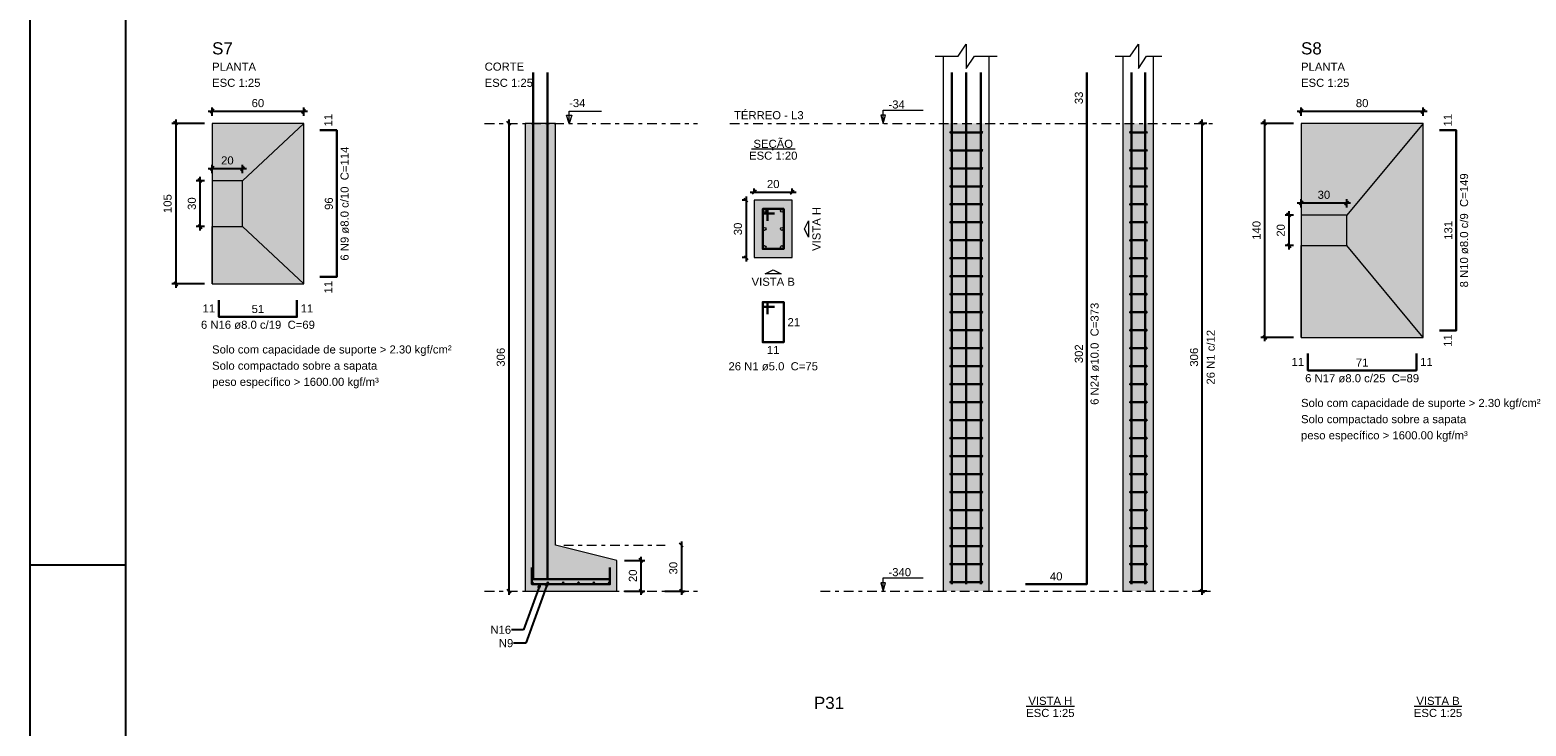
# Model space of a CAD drawing. Header units: millimetres. Extents: x 0 to 119, y 0 to 84.
# Tile 2 of 12: x 0 to 39, y 25 to 44. Entities that reach past the tile are written whole.
import ezdxf

# ---------------------------------------------------------------- set-up
doc = ezdxf.new("R2010")
doc.units = ezdxf.units.MM
doc.header["$MEASUREMENT"] = 0
doc.linetypes.add('DASHDOT', pattern=[2.54, 1.27, -0.635, 0, -0.635])
doc.linetypes.add('NULL', pattern=[0])
doc.layers.get('0').update_dxf_attribs({"lineweight": 18})
for name, color, linetype, lineweight in [('Descrição da armadura', 7, 'Continuous', 0), ('DT-Armadura', 2, 'Continuous', 30), ('DT-Barras na forma', 2, 'Continuous', 30), ('DT-Barras no corte', 5, 'Continuous', 5), ('DT-Barras rebatidas', 2, 'Continuous', 30), ('DT-Cotas', 9, 'Continuous', 5), ('DT-Estribos na forma', 2, 'Continuous', 30), ('DT-Forma', 5, 'Continuous', 5), ('DT-Hachura sapatas em corte', 43, 'Continuous', 5), ('DT-Hachura sapatas em planta', 43, 'Continuous', 5), ('DT-Hachura seção pilares', 254, 'Continuous', 5), ('DT-Hachura vista pilares', 254, 'Continuous', 5), ('DT-Pontilhado', 9, 'DASHDOT', 5), ('DT-Textos', 7, 'Continuous', 5), ('DT-Título', 3, 'Continuous', 20), ('Textos armaduras', 7, 'Continuous', 0)]:
    doc.layers.add(name, color=color, linetype=linetype, lineweight=lineweight)
doc.layers.add('SEDUC_MARF', color=1, linetype='Continuous')
doc.layers.add('SEDUC_MARGG', color=7, linetype='Continuous')
doc.styles.add('Arial', font='txt')
doc.dimstyles.get("Standard").update_dxf_attribs({"dimtxt": 0.18, "dimasz": 0.18, "dimexe": 0.18, "dimexo": 0.0625, "dimgap": 0.09, "dimtad": 0, "dimtih": 1, "dimtoh": 1, "dimdec": 4, "dimzin": 0, "dimdsep": 46, "dimtxsty": 'Standard', "dimcen": 0.09, "dimadec": 0, "dimazin": 0, "dimtfac": 1, "dimtdec": 4, "dimtofl": 0, "dimtmove": 0, "dimatfit": 3, "dimfxl": 1, "dimtolj": 1, "dimtzin": 0, "dimarcsym": 0})
doc.dimstyles.new('UM_20.000000', dxfattribs={"dimtxt": 0.18, "dimasz": 0.1, "dimexe": 0.1, "dimexo": 0.2, "dimgap": 0, "dimtad": 1, "dimtih": 1, "dimtoh": 1, "dimdec": 1, "dimlfac": 20, "dimzin": 0, "dimdsep": 46, "dimtxsty": 'Standard', "dimcen": 0.09, "dimdle": 0.1, "dimadec": 1, "dimazin": 2, "dimtfac": 1, "dimtdec": 4, "dimtofl": 0, "dimtmove": 0, "dimatfit": 3, "dimfxl": 1, "dimtolj": 1, "dimarcsym": 0})
doc.dimstyles.new('UM_25.000000', dxfattribs={"dimtxt": 0.18, "dimasz": 0.1, "dimexe": 0.1, "dimexo": 0.2, "dimgap": 0, "dimtad": 1, "dimtih": 1, "dimtoh": 1, "dimdec": 1, "dimlfac": 25, "dimzin": 0, "dimdsep": 46, "dimtxsty": 'Standard', "dimcen": 0.09, "dimdle": 0.1, "dimadec": 1, "dimazin": 2, "dimtfac": 1, "dimtdec": 4, "dimtofl": 0, "dimtmove": 0, "dimatfit": 3, "dimfxl": 1, "dimtolj": 1, "dimarcsym": 0})

# ---------------------------------------------------------------- blocks, each defined once
blk = doc.blocks.new('_Oblique')
at = {"color": 0, "linetype": 'ByBlock', "lineweight": -2}
blk.add_line((-0.5, -0.5), (0.5, 0.5), dxfattribs=at)
blk = doc.blocks.new('*D68')
at = {"layer": 'Defpoints', "color": 0}
for p in [(18.966567, 39.243894), (18.754767, 37.743894), (18.966567, 37.743894)]:
    blk.add_point(p, dxfattribs=at)
at = {"layer": 'DT-Cotas', "color": 0, "lineweight": -2}
for p, q in [((18.766567, 39.243894), (18.654767, 39.243894)), ((18.754767, 39.343894), (18.754767, 37.643894)), ((18.766567, 37.743894), (18.654767, 37.743894))]:
    blk.add_line(p, q, dxfattribs=at)
at = {"layer": 'DT-Cotas', "color": 0, "lineweight": -2, "xscale": 0.1, "yscale": 0.1, "zscale": 0.1}
for p, rotation in [((18.754767, 39.243894), 90), ((18.754767, 37.743894), 270)]:
    blk.add_blockref('_Oblique', p, dxfattribs=dict(at, rotation=rotation))
at = {"layer": 'DT-Cotas', "color": 7, "insert": (18.542967, 38.493894), "char_height": 0.2118, "attachment_point": 5, "rotation": 90, "style": 'Arial'}
blk.add_mtext('\\A1;30', dxfattribs=at)
blk = doc.blocks.new('*D69')
at = {"layer": 'Defpoints', "color": 0}
for p in [(18.966567, 39.243894), (19.966567, 39.455694), (19.966567, 39.243894)]:
    blk.add_point(p, dxfattribs=at)
at = {"layer": 'DT-Cotas', "color": 0, "lineweight": -2}
for p, q in [((18.866567, 39.455694), (20.066567, 39.455694)), ((18.966567, 39.443894), (18.966567, 39.555694)), ((19.966567, 39.443894), (19.966567, 39.555694))]:
    blk.add_line(p, q, dxfattribs=at)
at = {"layer": 'DT-Cotas', "color": 0, "lineweight": -2, "xscale": 0.1, "yscale": 0.1, "zscale": 0.1, "rotation": 180}
blk.add_blockref('_Oblique', (18.966567, 39.455694), dxfattribs=at)
at = {"layer": 'DT-Cotas', "color": 0, "lineweight": -2, "xscale": 0.1, "yscale": 0.1, "zscale": 0.1}
blk.add_blockref('_Oblique', (19.966567, 39.455694), dxfattribs=at)
at = {"layer": 'DT-Cotas', "color": 7, "insert": (19.466567, 39.667494), "char_height": 0.2118, "attachment_point": 5, "rotation": 0.0057296, "style": 'Arial'}
blk.add_mtext('\\A1;20', dxfattribs=at)
blk = doc.blocks.new('*D70')
at = {"layer": 'Defpoints', "color": 0}
for p in [(30.700578, 41.255994), (31.018278, 41.255994), (31.018278, 29.015994)]:
    blk.add_point(p, dxfattribs=at)
at = {"layer": 'DT-Cotas', "color": 0, "lineweight": -2}
for p, q in [((30.818278, 41.255994), (30.600578, 41.255994)), ((30.700578, 28.915994), (30.700578, 41.355994)), ((30.818278, 29.015994), (30.600578, 29.015994))]:
    blk.add_line(p, q, dxfattribs=at)
at = {"layer": 'DT-Cotas', "color": 0, "lineweight": -2, "xscale": 0.1, "yscale": 0.1, "zscale": 0.1}
for p, rotation in [((30.700578, 41.255994), 90), ((30.700578, 29.015994), 270)]:
    blk.add_blockref('_Oblique', p, dxfattribs=dict(at, rotation=rotation))
at = {"layer": 'DT-Cotas', "color": 7, "insert": (30.488778, 35.135994), "char_height": 0.2118, "attachment_point": 5, "rotation": 90, "style": 'Arial'}
blk.add_mtext('\\A1;306', dxfattribs=at)
blk = doc.blocks.new('*D71')
at = {"layer": 'Defpoints', "color": 0}
for p in [(4.7708, 41.255994), (3.8177, 37.055994), (4.7708, 37.055994)]:
    blk.add_point(p, dxfattribs=at)
at = {"layer": 'DT-Cotas', "color": 0, "lineweight": -2}
for p, q in [((4.5708, 41.255994), (3.7177, 41.255994)), ((3.8177, 41.355994), (3.8177, 36.955994)), ((4.5708, 37.055994), (3.7177, 37.055994))]:
    blk.add_line(p, q, dxfattribs=at)
at = {"layer": 'DT-Cotas', "color": 0, "lineweight": -2, "xscale": 0.1, "yscale": 0.1, "zscale": 0.1}
for p, rotation in [((3.8177, 41.255994), 90), ((3.8177, 37.055994), 270)]:
    blk.add_blockref('_Oblique', p, dxfattribs=dict(at, rotation=rotation))
at = {"layer": 'DT-Cotas', "color": 7, "insert": (3.6059, 39.155994), "char_height": 0.2118, "attachment_point": 5, "rotation": 90, "style": 'Arial'}
blk.add_mtext('\\A1;105', dxfattribs=at)
blk = doc.blocks.new('*D72')
at = {"layer": 'Defpoints', "color": 0}
for p in [(7.1708, 41.573694), (4.7708, 41.255994), (7.1708, 41.255994)]:
    blk.add_point(p, dxfattribs=at)
at = {"layer": 'DT-Cotas', "color": 0, "lineweight": -2}
for p, q in [((4.6708, 41.573694), (7.2708, 41.573694)), ((4.7708, 41.455994), (4.7708, 41.673694)), ((7.1708, 41.455994), (7.1708, 41.673694))]:
    blk.add_line(p, q, dxfattribs=at)
at = {"layer": 'DT-Cotas', "color": 0, "lineweight": -2, "xscale": 0.1, "yscale": 0.1, "zscale": 0.1, "rotation": 180}
blk.add_blockref('_Oblique', (4.7708, 41.573694), dxfattribs=at)
at = {"layer": 'DT-Cotas', "color": 0, "lineweight": -2, "xscale": 0.1, "yscale": 0.1, "zscale": 0.1}
blk.add_blockref('_Oblique', (7.1708, 41.573694), dxfattribs=at)
at = {"layer": 'DT-Cotas', "color": 7, "insert": (5.9708, 41.785494), "char_height": 0.2118, "attachment_point": 5, "rotation": 0.0057296, "style": 'Arial'}
blk.add_mtext('\\A1;60', dxfattribs=at)
blk = doc.blocks.new('*D73')
at = {"layer": 'Defpoints', "color": 0}
for p in [(4.7708, 39.755994), (4.4531, 38.555994), (4.7708, 38.555994)]:
    blk.add_point(p, dxfattribs=at)
at = {"layer": 'DT-Cotas', "color": 0, "lineweight": -2}
for p, q in [((4.5708, 39.755994), (4.3531, 39.755994)), ((4.4531, 39.855994), (4.4531, 38.455994)), ((4.5708, 38.555994), (4.3531, 38.555994))]:
    blk.add_line(p, q, dxfattribs=at)
at = {"layer": 'DT-Cotas', "color": 0, "lineweight": -2, "xscale": 0.1, "yscale": 0.1, "zscale": 0.1}
for p, rotation in [((4.4531, 39.755994), 90), ((4.4531, 38.555994), 270)]:
    blk.add_blockref('_Oblique', p, dxfattribs=dict(at, rotation=rotation))
at = {"layer": 'DT-Cotas', "color": 7, "insert": (4.2413, 39.155994), "char_height": 0.2118, "attachment_point": 5, "rotation": 90, "style": 'Arial'}
blk.add_mtext('\\A1;30', dxfattribs=at)
blk = doc.blocks.new('*D74')
at = {"layer": 'Defpoints', "color": 0}
for p in [(5.5708, 40.073694), (4.7708, 39.755994), (5.5708, 39.755994)]:
    blk.add_point(p, dxfattribs=at)
at = {"layer": 'DT-Cotas', "color": 0, "lineweight": -2}
for p, q in [((4.6708, 40.073694), (5.6708, 40.073694)), ((4.7708, 39.955994), (4.7708, 40.173694)), ((5.5708, 39.955994), (5.5708, 40.173694))]:
    blk.add_line(p, q, dxfattribs=at)
at = {"layer": 'DT-Cotas', "color": 0, "lineweight": -2, "xscale": 0.1, "yscale": 0.1, "zscale": 0.1, "rotation": 180}
blk.add_blockref('_Oblique', (4.7708, 40.073694), dxfattribs=at)
at = {"layer": 'DT-Cotas', "color": 0, "lineweight": -2, "xscale": 0.1, "yscale": 0.1, "zscale": 0.1}
blk.add_blockref('_Oblique', (5.5708, 40.073694), dxfattribs=at)
at = {"layer": 'DT-Cotas', "color": 7, "insert": (5.1708, 40.285494), "char_height": 0.2118, "attachment_point": 5, "rotation": 0.0057296, "style": 'Arial'}
blk.add_mtext('\\A1;20', dxfattribs=at)
blk = doc.blocks.new('*D75')
at = {"layer": 'Defpoints', "color": 0}
for p in [(12.54408, 41.255994), (12.54408, 29.015994), (12.54408, 29.015994)]:
    blk.add_point(p, dxfattribs=at)
at = {"layer": 'DT-Cotas', "color": 0, "lineweight": -2}
blk.add_line((12.54408, 41.355994), (12.54408, 28.915994), dxfattribs=at)
at = {"layer": 'DT-Cotas', "color": 0, "lineweight": -2, "xscale": 0.1, "yscale": 0.1, "zscale": 0.1}
for p, rotation in [((12.54408, 41.255994), 90), ((12.54408, 29.015994), 270)]:
    blk.add_blockref('_Oblique', p, dxfattribs=dict(at, rotation=rotation))
at = {"layer": 'DT-Cotas', "color": 7, "insert": (12.33228, 35.135994), "char_height": 0.2118, "attachment_point": 5, "rotation": 90, "style": 'Arial'}
blk.add_mtext('\\A1;306', dxfattribs=at)
blk = doc.blocks.new('*D76')
at = {"layer": 'Defpoints', "color": 0}
for p in [(15.36768, 29.815994), (15.36768, 29.015994), (16.00308, 29.015994)]:
    blk.add_point(p, dxfattribs=at)
at = {"layer": 'DT-Cotas', "color": 0, "lineweight": -2}
for p, q in [((15.56768, 29.815994), (16.10308, 29.815994)), ((16.00308, 29.915994), (16.00308, 28.915994)), ((15.56768, 29.015994), (16.10308, 29.015994))]:
    blk.add_line(p, q, dxfattribs=at)
at = {"layer": 'DT-Cotas', "color": 0, "lineweight": -2, "xscale": 0.1, "yscale": 0.1, "zscale": 0.1}
for p, rotation in [((16.00308, 29.815994), 90), ((16.00308, 29.015994), 270)]:
    blk.add_blockref('_Oblique', p, dxfattribs=dict(at, rotation=rotation))
at = {"layer": 'DT-Cotas', "color": 7, "insert": (15.79128, 29.415994), "char_height": 0.2118, "attachment_point": 5, "rotation": 90, "style": 'Arial'}
blk.add_mtext('\\A1;20', dxfattribs=at)
blk = doc.blocks.new('*D77')
at = {"layer": 'Defpoints', "color": 0}
for p in [(17.06208, 30.215994), (16.42668, 29.015994), (17.06208, 29.015994)]:
    blk.add_point(p, dxfattribs=at)
at = {"layer": 'DT-Cotas', "color": 0, "lineweight": -2}
for p, q in [((17.06208, 30.315994), (17.06208, 28.915994)), ((16.62668, 29.015994), (17.16208, 29.015994))]:
    blk.add_line(p, q, dxfattribs=at)
at = {"layer": 'DT-Cotas', "color": 0, "lineweight": -2, "xscale": 0.1, "yscale": 0.1, "zscale": 0.1}
for p, rotation in [((17.06208, 30.215994), 90.00000000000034), ((17.06208, 29.015994), 270.0000000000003)]:
    blk.add_blockref('_Oblique', p, dxfattribs=dict(at, rotation=rotation))
at = {"layer": 'DT-Cotas', "color": 7, "insert": (16.85028, 29.615994), "char_height": 0.2118, "attachment_point": 5, "rotation": 90, "style": 'Arial'}
blk.add_mtext('\\A1;30', dxfattribs=at)
blk = doc.blocks.new('*D81')
at = {"layer": 'Defpoints', "color": 0}
for p in [(33.289078, 41.255994), (32.335978, 35.655994), (33.289078, 35.655994)]:
    blk.add_point(p, dxfattribs=at)
at = {"layer": 'DT-Cotas', "color": 0, "lineweight": -2}
for p, q in [((33.089078, 41.255994), (32.235978, 41.255994)), ((32.335978, 41.355994), (32.335978, 35.555994)), ((33.089078, 35.655994), (32.235978, 35.655994))]:
    blk.add_line(p, q, dxfattribs=at)
at = {"layer": 'DT-Cotas', "color": 0, "lineweight": -2, "xscale": 0.1, "yscale": 0.1, "zscale": 0.1}
for p, rotation in [((32.335978, 41.255994), 90), ((32.335978, 35.655994), 270)]:
    blk.add_blockref('_Oblique', p, dxfattribs=dict(at, rotation=rotation))
at = {"layer": 'DT-Cotas', "color": 7, "insert": (32.124178, 38.455994), "char_height": 0.2118, "attachment_point": 5, "rotation": 90, "style": 'Arial'}
blk.add_mtext('\\A1;140', dxfattribs=at)
blk = doc.blocks.new('*D82')
at = {"layer": 'Defpoints', "color": 0}
for p in [(36.489078, 41.573694), (33.289078, 41.255994), (36.489078, 41.255994)]:
    blk.add_point(p, dxfattribs=at)
at = {"layer": 'DT-Cotas', "color": 0, "lineweight": -2}
for p, q in [((33.189078, 41.573694), (36.589078, 41.573694)), ((33.289078, 41.455994), (33.289078, 41.673694)), ((36.489078, 41.455994), (36.489078, 41.673694))]:
    blk.add_line(p, q, dxfattribs=at)
at = {"layer": 'DT-Cotas', "color": 0, "lineweight": -2, "xscale": 0.1, "yscale": 0.1, "zscale": 0.1, "rotation": 180}
blk.add_blockref('_Oblique', (33.289078, 41.573694), dxfattribs=at)
at = {"layer": 'DT-Cotas', "color": 0, "lineweight": -2, "xscale": 0.1, "yscale": 0.1, "zscale": 0.1}
blk.add_blockref('_Oblique', (36.489078, 41.573694), dxfattribs=at)
at = {"layer": 'DT-Cotas', "color": 7, "insert": (34.889078, 41.785494), "char_height": 0.2118, "attachment_point": 5, "rotation": 0.0057296, "style": 'Arial'}
blk.add_mtext('\\A1;80', dxfattribs=at)
blk = doc.blocks.new('*D83')
at = {"layer": 'Defpoints', "color": 0}
for p in [(33.289078, 38.855994), (32.971378, 38.055994), (33.289078, 38.055994)]:
    blk.add_point(p, dxfattribs=at)
at = {"layer": 'DT-Cotas', "color": 0, "lineweight": -2}
for p, q in [((33.089078, 38.855994), (32.871378, 38.855994)), ((32.971378, 38.955994), (32.971378, 37.955994)), ((33.089078, 38.055994), (32.871378, 38.055994))]:
    blk.add_line(p, q, dxfattribs=at)
at = {"layer": 'DT-Cotas', "color": 0, "lineweight": -2, "xscale": 0.1, "yscale": 0.1, "zscale": 0.1}
for p, rotation in [((32.971378, 38.855994), 90), ((32.971378, 38.055994), 270)]:
    blk.add_blockref('_Oblique', p, dxfattribs=dict(at, rotation=rotation))
at = {"layer": 'DT-Cotas', "color": 7, "insert": (32.759578, 38.455994), "char_height": 0.2118, "attachment_point": 5, "rotation": 90, "style": 'Arial'}
blk.add_mtext('\\A1;20', dxfattribs=at)
blk = doc.blocks.new('*D84')
at = {"layer": 'Defpoints', "color": 0}
for p in [(33.289078, 38.855994), (34.489078, 39.173694), (34.489078, 38.855994)]:
    blk.add_point(p, dxfattribs=at)
at = {"layer": 'DT-Cotas', "color": 0, "lineweight": -2}
for p, q in [((33.289078, 39.055994), (33.289078, 39.273694)), ((34.489078, 39.055994), (34.489078, 39.273694)), ((33.189078, 39.173694), (34.589078, 39.173694))]:
    blk.add_line(p, q, dxfattribs=at)
at = {"layer": 'DT-Cotas', "color": 0, "lineweight": -2, "xscale": 0.1, "yscale": 0.1, "zscale": 0.1, "rotation": 180}
blk.add_blockref('_Oblique', (33.289078, 39.173694), dxfattribs=at)
at = {"layer": 'DT-Cotas', "color": 0, "lineweight": -2, "xscale": 0.1, "yscale": 0.1, "zscale": 0.1}
blk.add_blockref('_Oblique', (34.489078, 39.173694), dxfattribs=at)
at = {"layer": 'DT-Cotas', "color": 7, "insert": (33.889078, 39.385494), "char_height": 0.2118, "attachment_point": 5, "rotation": 0.0057296, "style": 'Arial'}
blk.add_mtext('\\A1;30', dxfattribs=at)

msp = doc.modelspace()

# ---------------------------------------------------------------- hatches: boundary and pattern name
at = {"layer": 'DT-Hachura sapatas em corte', "linetype": 'Continuous'}
msp.add_hatch(color=43, dxfattribs=at).paths.add_polyline_path([(12.9677, 30.216), (12.9677, 30.216), (12.9677, 29.816), (12.9677, 29.016), (15.3677, 29.016), (15.3677, 29.816), (13.7677, 30.216), (13.7677, 30.216), (13.7677, 41.256), (12.9677, 41.256), (12.9677, 30.216)])
at = {"layer": 'DT-Hachura sapatas em planta', "linetype": 'Continuous'}
for points in [[(4.7708, 37.056), (7.1708, 37.056), (7.1708, 41.256), (4.7708, 41.256), (4.7708, 37.056)], [(33.2891, 35.656), (36.4891, 35.656), (36.4891, 41.256), (33.2891, 41.256), (33.2891, 35.656)]]:
    msp.add_hatch(color=43, dxfattribs=at).paths.add_polyline_path(points)
at = {"layer": 'DT-Hachura seção pilares', "linetype": 'Continuous'}
msp.add_hatch(color=254, dxfattribs=at).paths.add_polyline_path([(18.9666, 37.7439), (18.9666, 37.7439), (19.9666, 37.7439), (19.9666, 39.2439), (18.9666, 39.2439), (18.9666, 37.7439)])
at = {"layer": 'DT-Hachura vista pilares', "linetype": 'Continuous'}
for points in [[(23.9236, 29.016), (23.9236, 41.256), (25.1236, 41.256), (25.1236, 29.016), (23.9236, 29.016)], [(28.6298, 29.016), (28.6298, 41.256), (29.4298, 41.256), (29.4298, 29.016), (28.6298, 29.016)]]:
    msp.add_hatch(color=254, dxfattribs=at).paths.add_polyline_path(points)

# ---------------------------------------------------------------- linework, layer by layer
at = {"layer": 'DT-Armadura'}
for points in [[(13.1777, 42.5903), (13.1777, 29.331), (14.7777, 29.331)], [(13.5577, 42.5903), (13.5577, 29.331), (15.1577, 29.331)], [(7.5944, 37.236), (8.0344, 37.236), (8.0344, 41.076), (7.5944, 41.076)], [(36.9127, 35.836), (37.3527, 35.836), (37.3527, 41.076), (36.9127, 41.076)], [(4.9508, 36.6324), (4.9508, 36.1924), (6.9908, 36.1924), (6.9908, 36.6324)], [(33.4691, 35.2324), (33.4691, 34.7924), (36.3091, 34.7924), (36.3091, 35.2324)], [(13.1477, 29.636), (13.1477, 29.196), (15.1877, 29.196), (15.1877, 29.636)]]:
    msp.add_lwpolyline(points, dxfattribs=at)
at = {"layer": 'DT-Barras na forma'}
for points in [[(24.1436, 29.196), (24.1436, 41.256), (24.1436, 42.5903)], [(24.5236, 29.196), (24.5236, 41.256), (24.5236, 42.5903)], [(24.9036, 29.196), (24.9036, 41.256), (24.9036, 42.5903)], [(28.8498, 29.196), (28.8498, 41.256), (28.8498, 42.5903)], [(29.2098, 29.196), (29.2098, 41.256), (29.2098, 42.5903)], [(19.3166, 38.7064), (19.3166, 39.0189), (19.1916, 39.0189), (19.1916, 37.9689), (19.7416, 37.9689), (19.7416, 39.0189), (19.1916, 39.0189), (19.1916, 38.8939), (19.5041, 38.8939)]]:
    msp.add_lwpolyline(points, dxfattribs=at)
at = {"layer": 'DT-Barras no corte'}
for centre, radius in [((19.2416, 38.9689), 0.0375), ((19.6916, 38.9689), 0.0375), ((19.2416, 38.4939), 0.0375), ((19.6916, 38.4939), 0.0375), ((19.2416, 38.0189), 0.0375), ((19.6916, 38.0189), 0.0375), ((13.1637, 29.244), 0.016), ((13.5653, 29.244), 0.016), ((13.9669, 29.244), 0.016), ((14.3685, 29.244), 0.016), ((14.7701, 29.244), 0.016), ((15.1717, 29.244), 0.016)]:
    msp.add_circle(centre, radius, dxfattribs=at)
at = {"layer": 'DT-Barras rebatidas'}
for points in [[(26.0767, 29.196), (27.6767, 29.196), (27.6767, 41.256), (27.6767, 42.5903)], [(19.3166, 36.2665), (19.3166, 36.579), (19.1916, 36.579), (19.1916, 35.529), (19.7416, 35.529), (19.7416, 36.579), (19.1916, 36.579), (19.1916, 36.454), (19.5041, 36.454)]]:
    msp.add_lwpolyline(points, dxfattribs=at)
at = {"layer": 'DT-Estribos na forma'}
for p, q in [((24.1136, 41.0206), (24.9336, 41.0206)), ((28.8198, 41.0206), (29.2398, 41.0206)), ((24.1136, 40.5498), (24.9336, 40.5498)), ((28.8198, 40.5498), (29.2398, 40.5498)), ((24.1136, 40.0791), (24.9336, 40.0791)), ((28.8198, 40.0791), (29.2398, 40.0791)), ((24.1136, 39.6083), (24.9336, 39.6083)), ((28.8198, 39.6083), (29.2398, 39.6083)), ((24.1136, 39.1375), (24.9336, 39.1375)), ((28.8198, 39.1375), (29.2398, 39.1375)), ((24.1136, 38.6668), (24.9336, 38.6668)), ((28.8198, 38.6668), (29.2398, 38.6668)), ((24.1136, 38.196), (24.9336, 38.196)), ((28.8198, 38.196), (29.2398, 38.196)), ((24.1136, 37.7252), (24.9336, 37.7252)), ((28.8198, 37.7252), (29.2398, 37.7252)), ((24.1136, 37.2545), (24.9336, 37.2545)), ((28.8198, 37.2545), (29.2398, 37.2545)), ((24.1136, 36.7837), (24.9336, 36.7837)), ((28.8198, 36.7837), (29.2398, 36.7837)), ((24.1136, 36.3129), (24.9336, 36.3129)), ((28.8198, 36.3129), (29.2398, 36.3129)), ((24.1136, 35.8421), (24.9336, 35.8421)), ((28.8198, 35.8421), (29.2398, 35.8421)), ((24.1136, 35.3714), (24.9336, 35.3714)), ((28.8198, 35.3714), (29.2398, 35.3714)), ((24.1136, 34.9006), (24.9336, 34.9006)), ((28.8198, 34.9006), (29.2398, 34.9006)), ((24.1136, 34.4298), (24.9336, 34.4298)), ((28.8198, 34.4298), (29.2398, 34.4298)), ((24.1136, 33.9591), (24.9336, 33.9591)), ((28.8198, 33.9591), (29.2398, 33.9591)), ((24.1136, 33.4883), (24.9336, 33.4883)), ((28.8198, 33.4883), (29.2398, 33.4883)), ((24.1136, 33.0175), (24.9336, 33.0175)), ((28.8198, 33.0175), (29.2398, 33.0175)), ((24.1136, 32.5468), (24.9336, 32.5468)), ((28.8198, 32.5468), (29.2398, 32.5468)), ((24.1136, 32.076), (24.9336, 32.076)), ((28.8198, 32.076), (29.2398, 32.076)), ((24.1136, 31.6052), (24.9336, 31.6052)), ((28.8198, 31.6052), (29.2398, 31.6052)), ((24.1136, 31.1345), (24.9336, 31.1345)), ((28.8198, 31.1345), (29.2398, 31.1345)), ((24.1136, 30.6637), (24.9336, 30.6637)), ((28.8198, 30.6637), (29.2398, 30.6637)), ((24.1136, 30.1929), (24.9336, 30.1929)), ((28.8198, 30.1929), (29.2398, 30.1929)), ((24.1136, 29.7221), (24.9336, 29.7221)), ((28.8198, 29.7221), (29.2398, 29.7221)), ((24.1136, 29.2514), (24.9336, 29.2514)), ((28.8198, 29.2514), (29.2398, 29.2514))]:
    msp.add_line(p, q, dxfattribs=at)
for centre in [(24.1136, 41.0206), (24.9336, 41.0206), (28.8198, 41.0206), (29.2398, 41.0206), (24.1136, 40.5498), (24.9336, 40.5498), (28.8198, 40.5498), (29.2398, 40.5498), (24.1136, 40.0791), (24.9336, 40.0791), (28.8198, 40.0791), (29.2398, 40.0791), (24.1136, 39.6083), (24.9336, 39.6083), (28.8198, 39.6083), (29.2398, 39.6083), (24.1136, 39.1375), (24.9336, 39.1375), (28.8198, 39.1375), (29.2398, 39.1375), (24.1136, 38.6668), (24.9336, 38.6668), (28.8198, 38.6668), (29.2398, 38.6668), (24.1136, 38.196), (24.9336, 38.196), (28.8198, 38.196), (29.2398, 38.196), (24.1136, 37.7252), (24.9336, 37.7252), (28.8198, 37.7252), (29.2398, 37.7252), (24.1136, 37.2545), (24.9336, 37.2545), (28.8198, 37.2545), (29.2398, 37.2545), (24.1136, 36.7837), (24.9336, 36.7837), (28.8198, 36.7837), (29.2398, 36.7837), (24.1136, 36.3129), (24.9336, 36.3129), (28.8198, 36.3129), (29.2398, 36.3129), (24.1136, 35.8421), (24.9336, 35.8421), (28.8198, 35.8421), (29.2398, 35.8421), (24.1136, 35.3714), (24.9336, 35.3714), (28.8198, 35.3714), (29.2398, 35.3714), (24.1136, 34.9006), (24.9336, 34.9006), (28.8198, 34.9006), (29.2398, 34.9006), (24.1136, 34.4298), (24.9336, 34.4298), (28.8198, 34.4298), (29.2398, 34.4298), (24.1136, 33.9591), (24.9336, 33.9591), (28.8198, 33.9591), (29.2398, 33.9591), (24.1136, 33.4883), (24.9336, 33.4883), (28.8198, 33.4883), (29.2398, 33.4883), (24.1136, 33.0175), (24.9336, 33.0175), (28.8198, 33.0175), (29.2398, 33.0175), (24.1136, 32.5468), (24.9336, 32.5468), (28.8198, 32.5468), (29.2398, 32.5468), (24.1136, 32.076), (24.9336, 32.076), (28.8198, 32.076), (29.2398, 32.076), (24.1136, 31.6052), (24.9336, 31.6052), (28.8198, 31.6052), (29.2398, 31.6052), (24.1136, 31.1345), (24.9336, 31.1345), (28.8198, 31.1345), (29.2398, 31.1345), (24.1136, 30.6637), (24.9336, 30.6637), (28.8198, 30.6637), (29.2398, 30.6637), (24.1136, 30.1929), (24.9336, 30.1929), (28.8198, 30.1929), (29.2398, 30.1929), (24.1136, 29.7221), (24.9336, 29.7221), (28.8198, 29.7221), (29.2398, 29.7221), (24.1136, 29.2514), (24.9336, 29.2514), (28.8198, 29.2514), (29.2398, 29.2514)]:
    msp.add_circle(centre, 0.01, dxfattribs=at)
at = {"layer": 'DT-Forma'}
for p, q in [((23.9236, 41.256), (23.9236, 43.0139)), ((25.1236, 41.256), (25.1236, 43.0139)), ((28.6298, 41.256), (28.6298, 43.0139)), ((29.4298, 41.256), (29.4298, 43.0139)), ((4.7708, 41.256), (4.7708, 39.756)), ((7.1708, 41.256), (5.5708, 39.756)), ((23.9236, 29.016), (23.9236, 41.256)), ((25.1236, 29.016), (25.1236, 41.256)), ((28.6298, 29.016), (28.6298, 41.256)), ((29.4298, 29.016), (29.4298, 41.256)), ((33.2891, 41.256), (33.2891, 38.856)), ((36.4891, 41.256), (34.4891, 38.856)), ((4.7708, 37.056), (4.7708, 38.556)), ((4.7708, 37.056), (4.7708, 38.556)), ((7.1708, 37.056), (5.5708, 38.556)), ((33.2891, 35.656), (33.2891, 38.056)), ((33.2891, 35.656), (33.2891, 38.056)), ((36.4891, 35.656), (34.4891, 38.056))]:
    msp.add_line(p, q, dxfattribs=at)
for points in [[(23.7118, 43.0139), (24.3118, 43.0139), (24.5236, 43.3316), (24.5236, 42.6962), (24.7354, 43.0139), (25.3354, 43.0139)], [(28.418, 43.0139), (28.818, 43.0139), (29.0298, 43.3316), (29.0298, 42.6962), (29.2416, 43.0139), (29.6416, 43.0139)]]:
    msp.add_lwpolyline(points, dxfattribs=at)
for points in [[(4.7708, 37.056), (7.1708, 37.056), (7.1708, 41.256), (4.7708, 41.256), (4.7708, 37.056)], [(12.9677, 30.216), (12.9677, 30.216), (12.9677, 29.816), (12.9677, 29.016), (15.3677, 29.016), (15.3677, 29.816), (13.7677, 30.216), (13.7677, 30.216), (13.7677, 41.256), (12.9677, 41.256), (12.9677, 30.216)], [(33.2891, 35.656), (36.4891, 35.656), (36.4891, 41.256), (33.2891, 41.256), (33.2891, 35.656)], [(4.7708, 38.556), (5.5708, 38.556), (5.5708, 39.756), (4.7708, 39.756), (4.7708, 38.556)], [(18.9666, 37.7439), (19.9666, 37.7439), (19.9666, 39.2439), (18.9666, 39.2439), (18.9666, 37.7439)], [(33.2891, 38.056), (34.4891, 38.056), (34.4891, 38.856), (33.2891, 38.856), (33.2891, 38.056)]]:
    msp.add_lwpolyline(points, close=True, dxfattribs=at)
at = {"layer": 'DT-Pontilhado', "ltscale": 0.2}
for p, q in [((11.9087, 41.256), (17.4857, 41.256)), ((18.3329, 41.256), (31.0183, 41.256)), ((13.9795, 30.216), (16.6385, 30.216)), ((11.9087, 29.016), (17.4857, 29.016)), ((20.7079, 29.016), (31.0183, 29.016))]:
    msp.add_line(p, q, dxfattribs=at)
at = {"layer": 'DT-Textos'}
for p, q in [((18.8944, 40.5888), (20.0388, 40.5888)), ((26.0937, 26.0023), (27.3534, 26.0023)), ((36.2553, 26.0023), (37.4987, 26.0023))]:
    msp.add_line(p, q, dxfattribs=at)
for points in [[(14.1207, 41.256), (14.1207, 41.5737), (14.9679, 41.5737)], [(22.3441, 41.256), (22.4076, 41.4678), (22.2805, 41.4678), (22.3441, 41.256), (22.3441, 41.606), (23.3941, 41.606)], [(22.3441, 29.016), (22.4076, 29.2278), (22.2805, 29.2278), (22.3441, 29.016), (22.3441, 29.366), (23.3941, 29.366)]]:
    msp.add_lwpolyline(points, dxfattribs=at)
for points in [[(14.1913, 41.4678), (14.1207, 41.256), (14.0501, 41.4678), (14.1913, 41.4678)], [(20.3902, 38.4939), (20.3902, 38.2821), (20.2843, 38.4939), (20.3902, 38.7057), (20.3902, 38.4939)], [(19.4666, 37.3203), (19.2548, 37.3203), (19.4666, 37.4262), (19.6784, 37.3203), (19.4666, 37.3203)]]:
    msp.add_lwpolyline(points, close=True, dxfattribs=at)
at = {"layer": 'SEDUC_MARF'}
msp.add_line((0, 29.7), (2.5, 29.7), dxfattribs=at)
msp.add_lwpolyline([(118.9, 84.1), (0, 84.1), (0, 0), (118.9, 0)], close=True, dxfattribs=at)
at = {"layer": 'SEDUC_MARGG'}
msp.add_lwpolyline([(2.5, 1), (117.9, 1), (117.9, 83.1), (2.5, 83.1), (2.5, 1)], dxfattribs=at)

# ---------------------------------------------------------------- texts
at = {"layer": 'Descrição da armadura', "linetype": 'NULL', "char_height": 0.2118, "attachment_point": 8, "rotation": 90.00021, "line_spacing_factor": 0.9, "style": 'Arial'}
for s, insert, width in [('6 N9 ø8.0 c/10  C=114', (8.3521, 39.1556), 5.851826), ('8 N10 ø8.0 c/9  C=149', (37.6704, 38.4556), 5.851826), ('6 N24 ø10.0  C=373', (27.9941, 35.2256), 5.239541), ('26 N1 c/12', (31.0323, 35.136), 2.845127)]:
    msp.add_mtext(s, dxfattribs=dict(at, insert=insert, width=width))
at = {"layer": 'Descrição da armadura', "linetype": 'NULL', "char_height": 0.2118, "line_spacing_factor": 0.9, "style": 'Arial'}
for s, insert, width, attachment_point in [('6 N16 ø8.0 c/19  C=69', (5.971, 35.8745), 5.851826, 8), ('26 N1 ø5.0  C=75', (19.467, 34.7875), 4.594404, 8), ('6 N17 ø8.0 c/25  C=89', (34.8893, 34.4745), 5.851826, 8), ('N16', (12.6021, 28.0018), 1.103994, 6), ('N9', (12.6581, 27.6518), 0.781426, 6)]:
    msp.add_mtext(s, dxfattribs=dict(at, insert=insert, width=width, attachment_point=attachment_point))
at = {"layer": 'DT-Textos', "linetype": 'NULL', "char_height": 0.2118, "line_spacing_factor": 0.798, "style": 'Arial'}
for s, insert, width, attachment_point in [('PLANTA', (4.771, 42.6325), 2.256279, 7), ('CORTE', (11.909, 42.6325), 2.03, 7), ('PLANTA', (33.2893, 42.6325), 2.256279, 7), ('ESC 1:25', (4.771, 42.2095), 2.482559, 7), ('ESC 1:25', (11.909, 42.2095), 2.482559, 7), ('ESC 1:25', (33.2893, 42.2095), 2.482559, 7), ('-34', (14.121, 41.6795), 0.838281, 7), ('TÉRREO - L3', (18.439, 41.3615), 3.577422, 7), ('-34', (22.484, 41.6415), 0.838281, 7), ('SEÇÃO', (19.467, 40.5506), 2.030566, 8), ('ESC 1:20', (19.467, 40.3025), 2.482559, 8), ('VISTA B', (19.467, 37.0025), 2.223994, 8), ('Solo com capacidade de suporte > 2.30 kgf/cm²', (4.771, 35.1696), 12.299795, 7), ('Solo compactado sobre a sapata', (4.771, 34.7456), 8.479951, 7), ('peso específico > 1600.00 kgf/m³', (4.771, 34.3226), 8.560098, 7), ('Solo com capacidade de suporte > 2.30 kgf/cm²', (33.2893, 33.7696), 12.299795, 7), ('Solo compactado sobre a sapata', (33.2893, 33.3456), 8.479951, 7), ('peso específico > 1600.00 kgf/m³', (33.2893, 32.9226), 8.560098, 7), ('-340', (22.484, 29.4015), 1.16085, 7), ('VISTA H', (26.724, 26.0338), 2.255996, 8), ('VISTA B', (36.877, 26.0338), 2.223994, 8), ('ESC 1:25', (26.724, 25.7168), 2.482559, 8), ('ESC 1:25', (36.877, 25.7168), 2.482559, 8)]:
    msp.add_mtext(s, dxfattribs=dict(at, insert=insert, width=width, attachment_point=attachment_point))
at = {"layer": 'DT-Textos', "linetype": 'NULL', "insert": (20.7081, 38.4936), "char_height": 0.2118, "width": 2.255996, "attachment_point": 8, "rotation": 90.00021, "line_spacing_factor": 0.798, "style": 'Arial'}
msp.add_mtext('VISTA H', dxfattribs=at)
at = {"layer": 'DT-Título', "linetype": 'NULL', "char_height": 0.3177, "attachment_point": 7, "line_spacing_factor": 0.798, "style": 'Arial'}
for s, insert, width in [('S7', (4.771, 43.0564), 1.076367), ('S8', (33.2893, 43.0564), 1.076367), ('P31', (20.533, 25.9277), 1.565781)]:
    msp.add_mtext(s, dxfattribs=dict(at, insert=insert, width=width))
at = {"layer": 'Textos armaduras', "linetype": 'NULL', "char_height": 0.2118, "rotation": 90.00021, "line_spacing_factor": 0.9, "style": 'Arial'}
for s, insert, width, attachment_point in [('33', (27.5794, 41.9231), 1.045137, 8), ('11', (7.9203, 41.176), 1.045137, 7), ('11', (37.2386, 41.176), 1.045137, 7), ('96', (7.9371, 39.156), 1.045137, 8), ('131', (37.2554, 38.456), 1.367705, 8), ('11', (7.7085, 37.136), 1.045137, 3), ('11', (37.0268, 35.736), 1.045137, 3), ('302', (27.5794, 35.226), 1.367705, 8)]:
    msp.add_mtext(s, dxfattribs=dict(at, insert=insert, width=width, attachment_point=attachment_point))
at = {"layer": 'Textos armaduras', "linetype": 'NULL', "char_height": 0.2118, "width": 1.045137, "line_spacing_factor": 0.9, "style": 'Arial'}
for s, insert, attachment_point in [('11', (4.8508, 36.3065), 9), ('51', (5.9708, 36.2897), 8), ('11', (7.0908, 36.5183), 1), ('21', (19.8416, 36.1599), 1), ('11', (19.4666, 35.4317), 2), ('11', (33.3691, 34.9065), 9), ('71', (34.8891, 34.8897), 8), ('11', (36.4091, 35.1183), 1), ('40', (26.8767, 29.2933), 8)]:
    msp.add_mtext(s, dxfattribs=dict(at, insert=insert, attachment_point=attachment_point))

# ---------------------------------------------------------------- dimensions: what is measured, and where the dimension line sits
at = {"layer": 'DT-Cotas'}
for base, p1, p2, dimstyle, override, picture, middle in [((7.1708, 41.5737), (4.7708, 41.256), (7.1708, 41.256), 'UM_25.000000', {"dimtxt": 0.2118, "dimasz": 0.1, "dimexe": 0.1, "dimexo": 0.2, "dimtad": 1, "dimtih": 0, "dimtoh": 0, "dimdec": 1, "dimlfac": 25, "dimzin": 8, "dimtxsty": 'Arial', "dimblk": 'Oblique', "dimblk1": 'Oblique', "dimblk2": 'Oblique', "dimsah": 1, "dimdle": 0.1, "dimse1": 0, "dimse2": 0, "dimclrt": 7, "dimadec": 1, "dimazin": 3, "dimtmove": 2, "dimldrblk": 'Oblique'}, '*D72', (5.9708, 41.7855)), ((36.4891, 41.5737), (33.2891, 41.256), (36.4891, 41.256), 'UM_25.000000', {"dimtxt": 0.2118, "dimasz": 0.1, "dimexe": 0.1, "dimexo": 0.2, "dimtad": 1, "dimtih": 0, "dimtoh": 0, "dimdec": 1, "dimlfac": 25, "dimzin": 8, "dimtxsty": 'Arial', "dimblk": 'Oblique', "dimblk1": 'Oblique', "dimblk2": 'Oblique', "dimsah": 1, "dimdle": 0.1, "dimse1": 0, "dimse2": 0, "dimclrt": 7, "dimadec": 1, "dimazin": 3, "dimtmove": 2, "dimldrblk": 'Oblique'}, '*D82', (34.8891, 41.7855)), ((5.5708, 40.0737), (4.7708, 39.756), (5.5708, 39.756), 'UM_25.000000', {"dimtxt": 0.2118, "dimasz": 0.1, "dimexe": 0.1, "dimexo": 0.2, "dimtad": 1, "dimtih": 0, "dimtoh": 0, "dimdec": 1, "dimlfac": 25, "dimzin": 8, "dimtxsty": 'Arial', "dimblk": 'Oblique', "dimblk1": 'Oblique', "dimblk2": 'Oblique', "dimsah": 1, "dimdle": 0.1, "dimse1": 0, "dimse2": 0, "dimclrt": 7, "dimadec": 1, "dimazin": 3, "dimtmove": 2, "dimldrblk": 'Oblique'}, '*D74', (5.1708, 40.2855)), ((19.9666, 39.4557), (18.9666, 39.2439), (19.9666, 39.2439), 'UM_20.000000', {"dimtxt": 0.2118, "dimasz": 0.1, "dimexe": 0.1, "dimexo": 0.2, "dimtad": 1, "dimtih": 0, "dimtoh": 0, "dimdec": 1, "dimlfac": 20, "dimzin": 8, "dimtxsty": 'Arial', "dimblk": 'Oblique', "dimblk1": 'Oblique', "dimblk2": 'Oblique', "dimsah": 1, "dimdle": 0.1, "dimse1": 0, "dimse2": 0, "dimclrt": 7, "dimadec": 1, "dimazin": 3, "dimtmove": 2, "dimldrblk": 'Oblique'}, '*D69', (19.4666, 39.6675)), ((34.4891, 39.1737), (33.2891, 38.856), (34.4891, 38.856), 'UM_25.000000', {"dimtxt": 0.2118, "dimasz": 0.1, "dimexe": 0.1, "dimexo": 0.2, "dimtad": 1, "dimtih": 0, "dimtoh": 0, "dimdec": 1, "dimlfac": 25, "dimzin": 8, "dimtxsty": 'Arial', "dimblk": 'Oblique', "dimblk1": 'Oblique', "dimblk2": 'Oblique', "dimsah": 1, "dimdle": 0.1, "dimse1": 0, "dimse2": 0, "dimclrt": 7, "dimadec": 1, "dimazin": 3, "dimtmove": 2, "dimldrblk": 'Oblique'}, '*D84', (33.8891, 39.3855))]:
    dim = msp.add_linear_dim(base=base, p1=p1, p2=p2, dimstyle=dimstyle, override=override, dxfattribs=at)
    dim.commit()
    dim.dimension.update_dxf_attribs({"geometry": picture, "text_midpoint": middle, "dimtype": 160, "text_rotation": 0.00573})
for base, p1, p2, dimstyle, override, picture, middle in [((3.8177, 37.056), (4.7708, 41.256), (4.7708, 37.056), 'UM_25.000000', {"dimtxt": 0.2118, "dimasz": 0.1, "dimexe": 0.1, "dimexo": 0.2, "dimtad": 1, "dimtih": 0, "dimtoh": 0, "dimdec": 1, "dimlfac": 25, "dimzin": 8, "dimtxsty": 'Arial', "dimblk": 'Oblique', "dimblk1": 'Oblique', "dimblk2": 'Oblique', "dimsah": 1, "dimdle": 0.1, "dimse1": 0, "dimse2": 0, "dimclrt": 7, "dimadec": 1, "dimazin": 3, "dimtmove": 2, "dimldrblk": 'Oblique'}, '*D71', (3.6059, 39.156)), ((12.5441, 29.016), (12.5441, 41.256), (12.5441, 29.016), 'UM_25.000000', {"dimtxt": 0.2118, "dimasz": 0.1, "dimexe": 0.1, "dimexo": 0.2, "dimtad": 1, "dimtih": 0, "dimtoh": 0, "dimdec": 1, "dimlfac": 25, "dimzin": 8, "dimtxsty": 'Arial', "dimblk": 'Oblique', "dimblk1": 'Oblique', "dimblk2": 'Oblique', "dimsah": 1, "dimdle": 0.1, "dimse1": 1, "dimse2": 1, "dimclrt": 7, "dimadec": 1, "dimazin": 3, "dimtmove": 2, "dimldrblk": 'Oblique'}, '*D75', (12.3323, 35.136)), ((30.7006, 41.256), (31.0183, 29.016), (31.0183, 41.256), 'UM_25.000000', {"dimtxt": 0.2118, "dimasz": 0.1, "dimexe": 0.1, "dimexo": 0.2, "dimtad": 1, "dimtih": 0, "dimtoh": 0, "dimdec": 1, "dimlfac": 25, "dimzin": 8, "dimtxsty": 'Arial', "dimblk": 'Oblique', "dimblk1": 'Oblique', "dimblk2": 'Oblique', "dimsah": 1, "dimdle": 0.1, "dimse1": 0, "dimse2": 0, "dimclrt": 7, "dimadec": 1, "dimazin": 3, "dimtmove": 2, "dimldrblk": 'Oblique'}, '*D70', (30.4888, 35.136)), ((32.336, 35.656), (33.2891, 41.256), (33.2891, 35.656), 'UM_25.000000', {"dimtxt": 0.2118, "dimasz": 0.1, "dimexe": 0.1, "dimexo": 0.2, "dimtad": 1, "dimtih": 0, "dimtoh": 0, "dimdec": 1, "dimlfac": 25, "dimzin": 8, "dimtxsty": 'Arial', "dimblk": 'Oblique', "dimblk1": 'Oblique', "dimblk2": 'Oblique', "dimsah": 1, "dimdle": 0.1, "dimse1": 0, "dimse2": 0, "dimclrt": 7, "dimadec": 1, "dimazin": 3, "dimtmove": 2, "dimldrblk": 'Oblique'}, '*D81', (32.1242, 38.456)), ((4.4531, 38.556), (4.7708, 39.756), (4.7708, 38.556), 'UM_25.000000', {"dimtxt": 0.2118, "dimasz": 0.1, "dimexe": 0.1, "dimexo": 0.2, "dimtad": 1, "dimtih": 0, "dimtoh": 0, "dimdec": 1, "dimlfac": 25, "dimzin": 8, "dimtxsty": 'Arial', "dimblk": 'Oblique', "dimblk1": 'Oblique', "dimblk2": 'Oblique', "dimsah": 1, "dimdle": 0.1, "dimse1": 0, "dimse2": 0, "dimclrt": 7, "dimadec": 1, "dimazin": 3, "dimtmove": 2, "dimldrblk": 'Oblique'}, '*D73', (4.2413, 39.156)), ((18.7548, 37.7439), (18.9666, 39.2439), (18.9666, 37.7439), 'UM_20.000000', {"dimtxt": 0.2118, "dimasz": 0.1, "dimexe": 0.1, "dimexo": 0.2, "dimtad": 1, "dimtih": 0, "dimtoh": 0, "dimdec": 1, "dimlfac": 20, "dimzin": 8, "dimtxsty": 'Arial', "dimblk": 'Oblique', "dimblk1": 'Oblique', "dimblk2": 'Oblique', "dimsah": 1, "dimdle": 0.1, "dimse1": 0, "dimse2": 0, "dimclrt": 7, "dimadec": 1, "dimazin": 3, "dimtmove": 2, "dimldrblk": 'Oblique'}, '*D68', (18.543, 38.4939)), ((32.9714, 38.056), (33.2891, 38.856), (33.2891, 38.056), 'UM_25.000000', {"dimtxt": 0.2118, "dimasz": 0.1, "dimexe": 0.1, "dimexo": 0.2, "dimtad": 1, "dimtih": 0, "dimtoh": 0, "dimdec": 1, "dimlfac": 25, "dimzin": 8, "dimtxsty": 'Arial', "dimblk": 'Oblique', "dimblk1": 'Oblique', "dimblk2": 'Oblique', "dimsah": 1, "dimdle": 0.1, "dimse1": 0, "dimse2": 0, "dimclrt": 7, "dimadec": 1, "dimazin": 3, "dimtmove": 2, "dimldrblk": 'Oblique'}, '*D83', (32.7596, 38.456)), ((17.0621, 29.016), (17.0621, 30.216), (16.4267, 29.016), 'UM_25.000000', {"dimtxt": 0.2118, "dimasz": 0.1, "dimexe": 0.1, "dimexo": 0.2, "dimtad": 1, "dimtih": 0, "dimtoh": 0, "dimdec": 1, "dimlfac": 25, "dimzin": 8, "dimtxsty": 'Arial', "dimblk": 'Oblique', "dimblk1": 'Oblique', "dimblk2": 'Oblique', "dimsah": 1, "dimdle": 0.1, "dimse1": 1, "dimse2": 0, "dimclrt": 7, "dimadec": 1, "dimazin": 3, "dimtmove": 2, "dimldrblk": 'Oblique'}, '*D77', (16.8503, 29.616)), ((16.0031, 29.016), (15.3677, 29.816), (15.3677, 29.016), 'UM_25.000000', {"dimtxt": 0.2118, "dimasz": 0.1, "dimexe": 0.1, "dimexo": 0.2, "dimtad": 1, "dimtih": 0, "dimtoh": 0, "dimdec": 1, "dimlfac": 25, "dimzin": 8, "dimtxsty": 'Arial', "dimblk": 'Oblique', "dimblk1": 'Oblique', "dimblk2": 'Oblique', "dimsah": 1, "dimdle": 0.1, "dimse1": 0, "dimse2": 0, "dimclrt": 7, "dimadec": 1, "dimazin": 3, "dimtmove": 2, "dimldrblk": 'Oblique'}, '*D76', (15.7913, 29.416))]:
    dim = msp.add_linear_dim(base=base, p1=p1, p2=p2, angle=90, dimstyle=dimstyle, override=override, dxfattribs=at)
    dim.commit()
    dim.dimension.update_dxf_attribs({"geometry": picture, "text_midpoint": middle, "dimtype": 160, "text_rotation": 90})

# ---------------------------------------------------------------- leaders
for points in [[(13.3645, 29.196), (12.9298, 28.0018), (12.6121, 28.0018)], [(13.5653, 29.244), (12.9858, 27.6518), (12.6681, 27.6518)]]:
    msp.add_leader(points, dimstyle='Standard', override={"dimasz": 0.1, "dimldrblk": 'Closed'}, dxfattribs=at)

doc.saveas('drawing.dxf')
